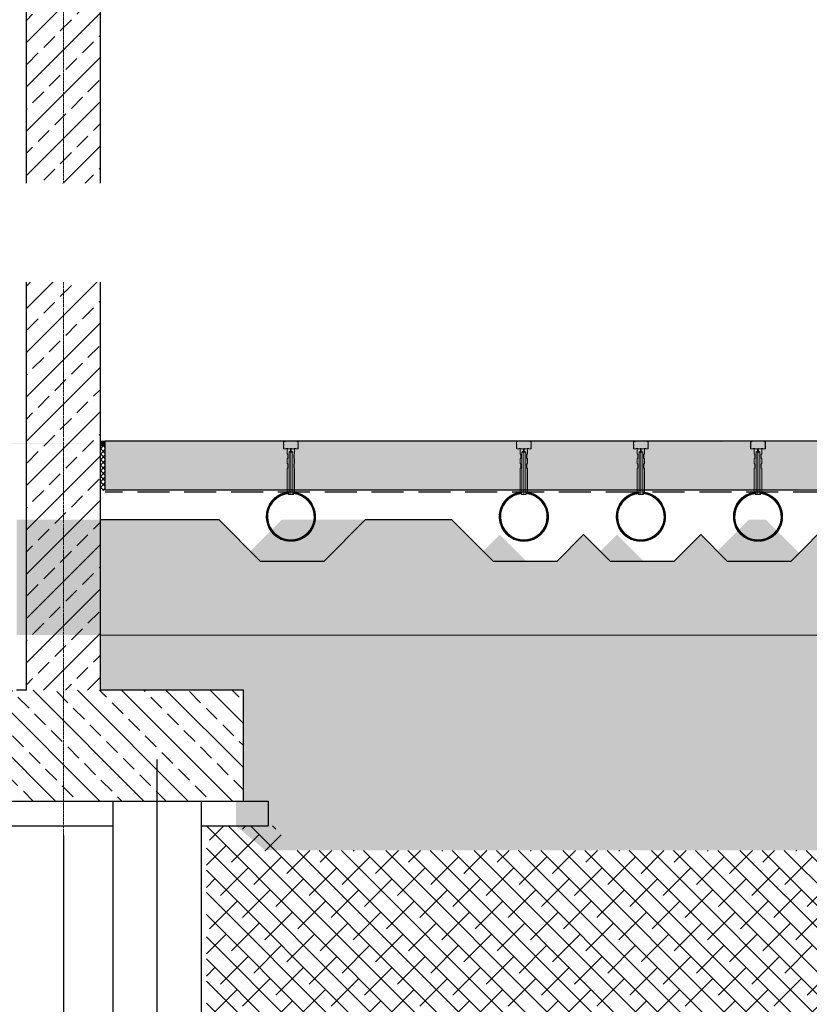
# Model space of a CAD drawing. Header units: millimetres. Extents: x -374129 to 1163271, y -112652 to 695637.
# Tile 232 of 256: x 57543 to 60746, y 29187 to 33179. Entities that reach past the tile are written whole.
import ezdxf
from ezdxf import colors
from ezdxf.entities.mleader import LeaderData, LeaderLine
from ezdxf.math import Vec2, Vec3

# ---------------------------------------------------------------- set-up
doc = ezdxf.new("R2010")
doc.units = ezdxf.units.MM
doc.header["$PDMODE"] = 4
for name, pattern in [('ACAD_ISO04W100', [30, 24, -3, 0, -3]), ('rcad - -', [9.5, 6.5, -3]), ('rcad -.-', [18, 12, -3, 0, -3])]:
    doc.linetypes.add(name, pattern=pattern)
for name, color, linetype, lineweight in [('--GT_Podbeton', 8, 'Continuous', 9), ('A_DYSZA', 252, 'Continuous', 15), ('A_Hatch_konstrukcja', 252, 'Continuous', 5), ('A_profile ocynk', 252, 'Continuous', 9), ('KRT_kresk', 252, 'Continuous', 5), ('KRT_osie', 55, 'ACAD_ISO04W100', 18), ('Widoczne (ISO)', 252, 'Continuous', 15)]:
    doc.layers.add(name, color=color, linetype=linetype, lineweight=lineweight)
for name, color, linetype in [('KRT_fund', 3, 'Continuous'), ('KRT_kanaly', 1, 'Continuous'), ('KRT_kreskowanie', 252, 'Continuous'), ('KRT_opisy', 146, 'Continuous'), ('KRT_pale', 7, 'Continuous'), ('KRT_sciany', 2, 'Continuous'), ('KRT_wymiary', 4, 'Continuous')]:
    doc.layers.add(name, color=color, linetype=linetype)
doc.styles.add('WYMIAR', font='romans.shx', dxfattribs={"width": 0.8})
doc.linetypes.add('podbeton', pattern='A,0.3,-0.1,[131,ltypeshp.shx,S=0.1,R=0,X=-0.1,Y=0],-0.1,0.3', length=0.8)
doc.linetypes.add('ZIGZAG', pattern='A,0.0001,-0.2,[131,ltypeshp.shx,S=0.2,R=0,X=-0.2,Y=0],-0.4,[131,ltypeshp.shx,S=0.2,R=180,X=0.2,Y=0],-0.2', length=0.8001)
doc.dimstyles.new('KRT_1-100', dxfattribs={"dimscale": 100, "dimtxt": 2, "dimasz": 1, "dimexe": 0.5, "dimexo": 0, "dimgap": 0.5, "dimtad": 1, "dimdec": 1, "dimrnd": 0.1, "dimzin": 9, "dimdsep": 46, "dimtxsty": 'WYMIAR', "dimblk": 'ARCHTICK', "dimcen": 0.09, "dimdle": 0.5, "dimclrd": 1, "dimclre": 252, "dimclrt": 256, "dimadec": 0, "dimazin": 0, "dimtfac": 1, "dimtdec": 1, "dimtmove": 0, "dimatfit": 3, "dimfxl": 1, "dimtolj": 1, "dimtzin": 0, "dimarcsym": 0})
pattern_1 = [(45, (-376212.688, -167449.684), (-11.22532015, 11.22532015), []), (135, (-376212.688, -167449.684), (-11.22532015, -11.22532015), [])]

# ---------------------------------------------------------------- blocks, each defined once
blk = doc.blocks.new('pal400')
at = {"color": 1, "linetype": 'rcad -.-', "ltscale": 0.2}
blk.add_line((0, -1165), (0, 169.2), dxfattribs=at)
at = {"color": 6, "linetype": 'ZIGZAG'}
for points in [[(-180, 0), (-180, -1165)], [(180, -1165), (180, 0)]]:
    blk.add_lwpolyline(points, dxfattribs=at)
blk = doc.blocks.new('_ArchTick')
at = {"color": 0, "linetype": 'ByBlock', "const_width": 0.15}
blk.add_lwpolyline([(-0.5, -0.5), (0.5, 0.5)], dxfattribs=at)
blk = doc.blocks.new('*D392')
at = {"layer": 'Defpoints', "color": 0, "transparency": 16777216}
for p in [(57380, 29871.2), (57720, 29871.2), (57720, 25561.3)]:
    blk.add_point(p, dxfattribs=at)
at = {"layer": 'KRT_wymiary', "color": 252, "lineweight": -2, "transparency": 16777216}
for p, q in [((57380, 29871.2), (57380, 25511.3)), ((57720, 29871.2), (57720, 25511.3))]:
    blk.add_line(p, q, dxfattribs=at)
at = {"layer": 'KRT_wymiary', "color": 1, "lineweight": -2, "transparency": 16777216}
for p, q in [((57330, 25561.3), (57770, 25561.3)), ((57550, 25561.3), (57677.5, 25136.3)), ((57677.5, 25136.3), (58188.9, 25136.3))]:
    blk.add_line(p, q, dxfattribs=at)
at = {"layer": 'KRT_wymiary', "color": 1, "lineweight": -2, "transparency": 16777216, "xscale": 100, "yscale": 100, "zscale": 100, "rotation": 180}
blk.add_blockref('_ArchTick', (57380, 25561.3), dxfattribs=at)
at = {"layer": 'KRT_wymiary', "color": 1, "lineweight": -2, "transparency": 16777216, "xscale": 100, "yscale": 100, "zscale": 100}
blk.add_blockref('_ArchTick', (57720, 25561.3), dxfattribs=at)
at = {"layer": 'KRT_wymiary', "transparency": 16777216, "insert": (57933.2, 25286.3), "char_height": 200, "attachment_point": 5, "style": 'WYMIAR'}
blk.add_mtext('\\A1;340', dxfattribs=at)
blk = doc.blocks.new('*D393')
at = {"layer": 'Defpoints', "color": 0, "transparency": 16777216}
for p in [(57720, 29871.2), (64020, 29871.2), (64020, 25561.3)]:
    blk.add_point(p, dxfattribs=at)
at = {"layer": 'KRT_wymiary', "color": 252, "lineweight": -2, "transparency": 16777216}
for p, q in [((57720, 29871.2), (57720, 25511.3)), ((64020, 29871.2), (64020, 25511.3))]:
    blk.add_line(p, q, dxfattribs=at)
at = {"layer": 'KRT_wymiary', "color": 1, "lineweight": -2, "transparency": 16777216}
blk.add_line((57670, 25561.3), (64070, 25561.3), dxfattribs=at)
at = {"layer": 'KRT_wymiary', "color": 1, "lineweight": -2, "transparency": 16777216, "xscale": 100, "yscale": 100, "zscale": 100, "rotation": 180}
blk.add_blockref('_ArchTick', (57720, 25561.3), dxfattribs=at)
at = {"layer": 'KRT_wymiary', "color": 1, "lineweight": -2, "transparency": 16777216, "xscale": 100, "yscale": 100, "zscale": 100}
blk.add_blockref('_ArchTick', (64020, 25561.3), dxfattribs=at)
at = {"layer": 'KRT_wymiary', "transparency": 16777216, "insert": (60870, 25711.3), "char_height": 200, "attachment_point": 5, "style": 'WYMIAR'}
blk.add_mtext('\\A1;6300', dxfattribs=at)
blk = doc.blocks.new('dysza_203')
at = {"color": 0, "linetype": 'ByBlock', "lineweight": -2}
for points in [[(-15, -193), (-10, -193), (-10, -203), (-7.5, -203), (-7.5, -31), (-1.5, -28), (-1.5, -18), (-15, -18), (-15, -38), (-12.5, -40.5), (-12.5, -55.5), (-15, -58), (-15, -78), (-12.5, -80.5), (-12.5, -95.5), (-15, -98)], [(15, -193), (10, -193), (10, -203), (7.5, -203), (7.5, -31), (1.5, -28), (1.5, -18), (15, -18), (15, -38), (12.5, -40.5), (12.5, -55.5), (15, -58), (15, -78), (12.5, -80.5), (12.5, -95.5), (15, -98)]]:
    blk.add_lwpolyline(points, close=True, dxfattribs=at)
for points in [[(-7.5, -31), (7.5, -31)], [(-1.5, -18), (1.5, -18)], [(-1.5, -28), (1.5, -28)], [(0, -18), (0, -203)], [(-7.5, -203), (7.5, -203)], [(7.5, -203), (10, -203)]]:
    blk.add_lwpolyline(points, dxfattribs=at)

msp = doc.modelspace()

# ---------------------------------------------------------------- hatches: boundary and pattern name
at = {"layer": 'KRT_kreskowanie'}
h = msp.add_hatch(dxfattribs=at)
h.set_pattern_fill('ANSI33', color=256, scale=20, style=0)
h.set_pattern_definition([(45, (220249.93, -26045.67), (-89.80256, 89.80256), []), (45, (220339.74, -26045.67), (-89.80256, 89.80256), [63.5, -31.75])])
h.paths.add_polyline_path([(57570, 30461.19), (57870, 30461.19), (57870, 36471.19), (57785, 36471.19), (57785, 36711.19), (57650, 36711.19), (57570, 36711.19)])
h = msp.add_hatch(dxfattribs=at)
h.set_pattern_fill('DOTS2', color=256, scale=10, style=0)
h.paths.add_polyline_path([(60910.16, 31152.3), (60840.82, 31152.3), (60672.99, 30984.47), (60412.99, 30984.47), (60305.49, 31091.97), (60197.99, 30984.47), (59937.99, 30984.47), (59830.49, 31091.97), (59722.99, 30984.47), (59462.99, 30984.47), (59295.16, 31152.3), (58945.82, 31152.3), (58777.99, 30984.47), (58517.99, 30984.47), (58350.16, 31152.3), (57870, 31152.3), (57870, 30684.47), (63870, 30684.47), (63870, 31152.3), (63400.82, 31152.3), (63232.99, 30984.47), (62972.99, 30984.47), (62805.16, 31152.3), (62455.82, 31152.3), (62287.99, 30984.47), (62027.99, 30984.47), (61920.49, 31091.97), (61812.99, 30984.47), (61552.99, 30984.47), (61445.49, 31091.97), (61337.99, 30984.47), (61077.99, 30984.47)])
h.paths.add_polyline_path([(63360.49, 31126.97), (63852.64, 31126.97), (63852.64, 31351.97), (63360.49, 31351.97)], flags=9)
h.paths.add_polyline_path([(67210.16, 31152.3), (67140.82, 31152.3), (66972.99, 30984.47), (66712.99, 30984.47), (66605.49, 31091.97), (66497.99, 30984.47), (66237.99, 30984.47), (66130.49, 31091.97), (66022.99, 30984.47), (65762.99, 30984.47), (65595.16, 31152.3), (65245.82, 31152.3), (65077.99, 30984.47), (64817.99, 30984.47), (64650.16, 31152.3), (64170, 31152.3), (64170, 30684.47), (70170, 30684.47), (70170, 31152.3), (69700.82, 31152.3), (69532.99, 30984.47), (69272.99, 30984.47), (69105.16, 31152.3), (68755.82, 31152.3), (68587.99, 30984.47), (68327.99, 30984.47), (68220.49, 31091.97), (68112.99, 30984.47), (67852.99, 30984.47), (67745.49, 31091.97), (67637.99, 30984.47), (67377.99, 30984.47)])
h.paths.add_polyline_path([(69660.49, 31126.97), (70152.64, 31126.97), (70152.64, 31351.97), (69660.49, 31351.97)], flags=9)
h = msp.add_hatch(dxfattribs=at)
h.set_pattern_fill('ANSI33', color=256, scale=20, angle=90)
h.set_pattern_definition([(135, (-1631246.51, -537793.2), (-89.802561, -89.802561), []), (135, (-1631246.51, -537703.4), (-89.802561, -89.802561), [63.5, -31.75])])
h.paths.add_polyline_path([(56630, 30011.19), (58450, 30011.19), (58450, 30461.19), (56630, 30461.19)])

# ---------------------------------------------------------------- linework, layer by layer
at = {"layer": 'KRT_fund', "color": 1, "linetype": 'podbeton', "ltscale": 5}
for p, q in [((58450, 30011.19), (58550, 30011.19)), ((58550, 30011.19), (58550, 29911.19)), ((57160, 29911.19), (57920.04, 29911.19)), ((58280, 29911.19), (58550, 29911.19))]:
    msp.add_line(p, q, dxfattribs=at)
at = {"layer": 'KRT_fund', "color": 2}
for points in [[(57230, 30461.19), (56650, 30461.19), (56650, 30011.19), (58450, 30011.19), (58450, 30461.19), (57870, 30461.19)], [(57570, 30461.19), (57530, 30461.19)]]:
    msp.add_lwpolyline(points, dxfattribs=at)
at = {"layer": 'KRT_osie', "ltscale": 0.5}
msp.add_line((57720, 37613.84), (57720, 29871.18), dxfattribs=at)
msp.add_line((57720, 37613.84), (57720, 29871.18), dxfattribs=at)
at = {"layer": 'KRT_sciany'}
for points in [[(57570, 30461.19), (57570, 36711.19)], [(57870, 30461.19), (57870, 36471.19)]]:
    msp.add_lwpolyline(points, dxfattribs=at)

# ---------------------------------------------------------------- block references
at = {"layer": 'KRT_pale'}
msp.add_blockref('pal400', (58100.02, 30011.19), dxfattribs=at)

# ---------------------------------------------------------------- next in the draw order: leaders
at = {"layer": 'KRT_opisy', "color": 1}
ml = msp.add_multileader_mtext('Standard', dxfattribs=at)
ml.set_content('\\C54;PIANKA DYLATACYJNA BRZEGOWA 1cm\\PUSZCZELNIENIE MASĄ TRWALEPLASTYCZNĄ ODPORNĄ NA AGRESJĘ CHEMICZNĄ NP.SIKAFLEX PRO 3', style='WYMIAR')
ml.set_leader_properties()
ml.build(insert=Vec2(0, 0))
ml.multileader.update_dxf_attribs({"text_left_attachment_type": 6, "text_right_attachment_type": 6, "dogleg_length": 36, "arrow_head_size": 200, "scale": 100})
ctx = ml.context
ctx.base_point, ctx.scale, ctx.char_height, ctx.arrow_head_size, ctx.landing_gap_size, ctx.plane_origin = Vec3(1022.91, 34569.79, -56.1), 100, 200, 200, 9, Vec3(36065.01, -50311.01, -56.1)
ctx.left_attachment, ctx.right_attachment = 6, 6
notes = []
notes.append((ctx, [(0, (1, 1, 0), (986.91, 34569.79, -56.1), (1, 0), 36, [(1, [(160, 31471.19, -56.1)], 0, [])])]))
ctx.mtext.insert, ctx.mtext.width, ctx.mtext.defined_height, ctx.mtext.flow_direction = Vec3(1031.91, 34809.79, -56.1), 4839.601, 350.11, 5
ctx.mtext.has_bg_fill, ctx.mtext.bg_color, ctx.mtext.bg_scale_factor, ctx.mtext.bg_transparency, ctx.mtext.use_window_bg_color = 1, -1027028792, 1.5, 0, 1
ml = msp.add_multileader_mtext('Standard', dxfattribs=at)
ml.set_content('\\C54;WARSTWY GRUNTU WEDŁUG PROJEKTU WZMOCNIENIA PODŁOŻA:\\P\\pi-3,l3,t3;{\\fSymbol|b0|i0|c2|p18;·^I}nB [Po/Pr] gr.40cm\\P{\\fSymbol|b0|i0|c2|p18;·^I}TŁUCZEŃ, ROZKRUSZ BETONOWY gr.30cm\\P{\\fSymbol|b0|i0|c2|p18;·^I}GRUNT RODZIMY \\fArial|b0|i0|c238|p34;\\W1;G\\fSymbol|b0|i0|c2|p18;p\\fArial|b0|i0|c238|p34;/G\\fSymbol|b0|i0|c2|p18;p\\fArial|b0|i0|c238|p34;z pl/tpl', style='WYMIAR')
ml.set_leader_properties()
ml.build(insert=Vec2(0, 0))
ml.multileader.update_dxf_attribs({"text_left_attachment_type": 6, "text_right_attachment_type": 6, "dogleg_length": 0.36, "arrow_head_size": 200, "scale": 100})
ctx = ml.context
ctx.base_point, ctx.scale, ctx.char_height, ctx.arrow_head_size, ctx.landing_gap_size, ctx.plane_origin = Vec3(-8776.91, 28248.18), 100, 200, 200, 9, Vec3(-44267.87, -53803.79)
ctx.left_attachment, ctx.right_attachment = 6, 6
notes.append((ctx, [(0, (1, 1, 0), (-8812.91, 28248.18), (1, 0), 36, [(1, [(-8812.91, 30621.19)], 0, [])])]))
ctx.mtext.insert, ctx.mtext.width, ctx.mtext.defined_height, ctx.mtext.flow_direction = Vec3(-8767.91, 28503.58), 6873.6004, 1534.23, 5
ctx.mtext.has_bg_fill, ctx.mtext.bg_color, ctx.mtext.bg_scale_factor, ctx.mtext.bg_transparency, ctx.mtext.use_window_bg_color = 1, -1027028792, 1.5, 0, 1
for ctx, leaders in notes:
    for number, flags, end, landing, length, lines in leaders:
        leader = LeaderData()
        leader.index, (leader.has_last_leader_line, leader.has_dogleg_vector, leader.attachment_direction) = number, flags
        leader.last_leader_point, leader.dogleg_vector, leader.dogleg_length = Vec3(end), Vec3(landing), length
        for number, points, colour, breaks in lines:
            line = LeaderLine()
            line.index, line.vertices, line.color, line.breaks = number, Vec3.list(points), colors.encode_raw_color(colour), breaks
            leader.lines.append(line)
        ctx.leaders.append(leader)

# ---------------------------------------------------------------- next in the draw order: dimensions: what is measured, and where the dimension line sits
at = {"layer": 'KRT_wymiary'}
for base, p1, p2, picture, middle in [((57720, 25561.33), (57380, 29871.18), (57720, 29871.18), '*D392', (57727.5, 25286.33)), ((64020, 25561.33), (57720, 29871.18), (64020, 29871.18), '*D393', (60870, 25711.33))]:
    dim = msp.add_linear_dim(base=base, p1=p1, p2=p2, dimstyle='KRT_1-100', override={"dimtmove": 1}, dxfattribs=at)
    dim.commit()
    dim.dimension.update_dxf_attribs({"geometry": picture, "text_midpoint": middle})

# ---------------------------------------------------------------- next in the draw order: leaders
at = {"layer": 'KRT_opisy', "color": 1}
ml = msp.add_multileader_mtext('Standard', dxfattribs=at)
ml.set_content('\\pxi-3,l3t3,39,44;\\C2;{\\fSymbol|b0|i0|c2|p18;·^I}\\C54;PŁYTA BETONOWA DYLATOWANA C30/37 W8,F150,XD2,XA2,XM1,XF1 ^Igr.20cm\\P    ZBROJONA WŁÓKNAMI POLIMEROWYMI ZBROJONA WŁÓKNAMI POLIMEROWYMI ZBROJONA WŁÓKNAMI POLIMEROWYMI ISTRICE iBETON 39x0.78 W ILOŚCI 3,0kg/m3, \\P{\\fSymbol|b0|i0|c2|p18;·^I}IZOLACJA PRZECIWWILGOCIOWA 2xFOLIA PE \\P    UKŁADANA SZCZELNIE NA ZAKŁAD^I^Igr.2x0.3mm                                                         \\P{\\fSymbol|b0|i0|c2|p18;·^I}PODBETON  C8/10 ^I^Igr.10cm                         \\P{\\fSymbol|b0|i0|c2|p18;·^I}ZAGĘSZCZONY GRUNT NASYPOWY Is>0,98^I^Igr.30cm\\P{\\fSymbol|b0|i0|c2|p18;·^I}ZAGĘSZCZONY GRUNT NASYPOWY Is>=0,97', style='WYMIAR')
ml.set_leader_properties()
ml.build(insert=Vec2(0, 0))
ml.multileader.update_dxf_attribs({"text_left_attachment_type": 6, "text_right_attachment_type": 6, "dogleg_length": 36, "arrow_head_size": 200, "scale": 100})
ctx = ml.context
ctx.base_point, ctx.scale, ctx.char_height, ctx.arrow_head_size, ctx.landing_gap_size, ctx.plane_origin = Vec3(1715.18, 28529.79, -56.1), 100, 200, 200, 9, Vec3(-35836.94, -69206.17, -56.1)
ctx.left_attachment, ctx.right_attachment = 6, 6
notes = []
notes.append((ctx, [(0, (1, 1, 0), (1679.18, 28529.79, -56.1), (1, 0), 36, [(1, [(1159.18, 31458.59, -56.1)], 0, [])])]))
ctx.mtext.insert, ctx.mtext.width, ctx.mtext.defined_height, ctx.mtext.flow_direction = Vec3(1724.18, 28777.41, -56.1), 11614.4681, 280.09, 5
ctx.mtext.has_bg_fill, ctx.mtext.bg_color, ctx.mtext.bg_scale_factor, ctx.mtext.bg_transparency, ctx.mtext.use_window_bg_color = 1, -1027028792, 1.5, 0, 1
for ctx, leaders in notes:
    for number, flags, end, landing, length, lines in leaders:
        leader = LeaderData()
        leader.index, (leader.has_last_leader_line, leader.has_dogleg_vector, leader.attachment_direction) = number, flags
        leader.last_leader_point, leader.dogleg_vector, leader.dogleg_length = Vec3(end), Vec3(landing), length
        for number, points, colour, breaks in lines:
            line = LeaderLine()
            line.index, line.vertices, line.color, line.breaks = number, Vec3.list(points), colors.encode_raw_color(colour), breaks
            leader.lines.append(line)
        ctx.leaders.append(leader)

# ---------------------------------------------------------------- next in the draw order: hatches: boundary and pattern name
at = {"layer": 'KRT_kreskowanie'}
h = msp.add_hatch(dxfattribs=at)
h.set_pattern_fill('GROUT', color=256, scale=10, style=0)
h.set_pattern_definition([(0, (57770.8, 25.4), (12.7, 101.6), [12.7, -88.9]), (0, (57783.5, 63.5), (0, 101.6), [0, -101.6]), (0, (57745.4, 25.4), (38.1, 101.6), [0, -101.6]), (0, (57745.4, 101.6), (101.6, 101.6), [25.4, -177.8]), (0, (57821.6, 38.1), (0, 101.6), [0, -101.6]), (0, (57796.2, 25.4), (25.4, 101.6), [0, -101.6]), (0, (57808.9, 38.1), (0, 101.6), [0, -101.6]), (0, (57758.1, 101.6), (0, 101.6), [0, -101.6])])
h.paths.add_polyline_path([(63270, 30461.19), (63870, 30461.19), (63870, 30684.47), (59459.8, 30684.47), (57870, 30684.47), (57870, 30461.19), (58450, 30461.19), (58450, 30011.19), (58420, 30011.19), (58420, 29911.19), (58538.95, 29811.19), (62977.44, 29811.19), (63170, 29911.19), (63170, 30011.19), (63270, 30011.19)])
h.paths.add_polyline_path([(58510.19, 30433.33), (59321.85, 30433.33), (59321.85, 30433.33)], flags=24)
h = msp.add_hatch(dxfattribs=at)
h.set_pattern_fill('ANSI38', color=256, scale=20, angle=90, style=0)
h.set_pattern_definition([(135, (51420, 5000), (-44.90128, -44.90128), []), (225, (51420, 5000), (-44.90128, -134.70384), [158.75, -95.25])])
h.paths.add_polyline_path([(63107.44, 29811.19), (63300, 29911.19), (63570.04, 29911.19), (63570.04, 28846.21), (58300, 28846.21), (58300, 29911.19), (58570, 29911.19), (58658.81, 29811.19)])

# ---------------------------------------------------------------- next in the draw order: linework, layer by layer
at = {"layer": '--GT_Podbeton'}
msp.add_lwpolyline([(57870, 30684.47), (63870, 30684.47)], dxfattribs=at)
at = {"layer": 'KRT_kanaly', "linetype": 'podbeton', "ltscale": 200}
msp.add_lwpolyline([(59830.49, 31091.97), (59937.99, 30984.47), (60197.99, 30984.47), (60305.49, 31091.97)], dxfattribs=at)

# ---------------------------------------------------------------- next in the draw order: leaders
at = {"layer": 'KRT_opisy', "color": 1}
ml = msp.add_multileader_mtext('Standard', dxfattribs=at)
ml.set_content('\\C54;KANAŁY NAPOWIETRZAJĄCE WEDŁUG PROJEKTU TECHNOLOGICZNEGO', style='WYMIAR')
ml.set_leader_properties()
ml.build(insert=Vec2(0, 0))
ml.multileader.update_dxf_attribs({"text_left_attachment_type": 6, "text_right_attachment_type": 6, "dogleg_length": 36, "arrow_head_size": 200, "scale": 100})
ctx = ml.context
ctx.base_point, ctx.scale, ctx.char_height, ctx.arrow_head_size, ctx.landing_gap_size, ctx.plane_origin = Vec3(958.77, 32175.83, -56.1), 100, 200, 200, 9, Vec3(36846.14, -51485.36, -56.1)
ctx.left_attachment, ctx.right_attachment = 6, 6
notes = []
notes.append((ctx, [(0, (1, 1, 0), (922.77, 32175.83, -56.1), (1, 0), 36, [(1, [(922.99, 31164.47, -56.1)], 0, [])])]))
ctx.mtext.insert, ctx.mtext.width, ctx.mtext.defined_height, ctx.mtext.flow_direction = Vec3(967.77, 32415.83, -56.1), 6873.6004, 350.11, 5
ctx.mtext.has_bg_fill, ctx.mtext.bg_color, ctx.mtext.bg_scale_factor, ctx.mtext.bg_transparency, ctx.mtext.use_window_bg_color = 1, -1027028792, 1.5, 0, 1
ml = msp.add_multileader_mtext('Standard', dxfattribs=at)
ml.set_content('\\C54;ODPROWADZENIE DO STUDZIENKI KANALIZACYJNEJ WG PROJEKTU BRANŻY SANITARNEJ ', style='WYMIAR')
ml.set_leader_properties()
ml.build(insert=Vec2(0, 0))
ml.multileader.update_dxf_attribs({"text_right_attachment_type": 6, "dogleg_length": 0.36, "arrow_head_size": 200, "scale": 100})
ctx = ml.context
ctx.base_point, ctx.scale, ctx.char_height, ctx.arrow_head_size, ctx.landing_gap_size, ctx.plane_origin = Vec3(78326.66, 29383.33), 100, 200, 200, 9, Vec3(43996.88, -52043.13)
ctx.right_attachment, ctx.text_align_type = 6, 2
notes.append((ctx, [(0, (1, 1, 0), (81771.13, 29243.33), (-1, 0), 36, [(1, [(83025.56, 30705)], 0, [])])]))
ctx.mtext.insert, ctx.mtext.width, ctx.mtext.defined_height, ctx.mtext.alignment, ctx.mtext.flow_direction = Vec3(81726.13, 29483.33), 3482.7917, 1400.46, 3, 5
for ctx, leaders in notes:
    for number, flags, end, landing, length, lines in leaders:
        leader = LeaderData()
        leader.index, (leader.has_last_leader_line, leader.has_dogleg_vector, leader.attachment_direction) = number, flags
        leader.last_leader_point, leader.dogleg_vector, leader.dogleg_length = Vec3(end), Vec3(landing), length
        for number, points, colour, breaks in lines:
            line = LeaderLine()
            line.index, line.vertices, line.color, line.breaks = number, Vec3.list(points), colors.encode_raw_color(colour), breaks
            leader.lines.append(line)
        ctx.leaders.append(leader)

# ---------------------------------------------------------------- next in the draw order: hatches: boundary and pattern name
at = {"layer": 'KRT_kresk', "lineweight": 5}
h = msp.add_hatch(dxfattribs=at)
h.set_pattern_fill('DASH', color=256, scale=10, angle=45)
h.set_pattern_definition([(45, (60233.753, 31471.193), (4e-15, 44.90128), [31.75, -31.75])])
h.paths.add_polyline_path([(57209.99, 31281.19), (51250, 31271.19), (51250, 31451.19), (51250, 31471.19), (58709.99, 31461.19), (57209.99, 31461.19)])
h = msp.add_hatch(dxfattribs=at)
h.set_pattern_fill('ANSI37', color=256, scale=0.5)
h.set_pattern_definition([(45, (-376212.6885, -167449.6836), (-1.122532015, 1.122532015), []), (135, (-376212.6885, -167449.6836), (-1.122532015, -1.122532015), [])])
h.paths.add_polyline_path([(57870, 31451.19), (57890, 31451.19), (57890, 31471.19), (57870, 31471.19)])
h = msp.add_hatch(dxfattribs=at)
h.set_pattern_fill('DASH', color=256, scale=10, angle=45)
h.set_pattern_definition([(45, (66873.753, 31471.193), (4e-15, 44.90128), [31.75, -31.75])])
h.paths.add_polyline_path([(63849.99, 31281.19), (57890, 31271.19), (57890, 31451.19), (57890, 31471.19), (65349.99, 31461.19), (63849.99, 31461.19)])
h = msp.add_hatch(dxfattribs=at)
h.set_pattern_fill('ANSI37', color=256, scale=5)
h.set_pattern_definition(pattern_1)
h.paths.add_polyline_path([(57870, 31270.04), (57890, 31270.04), (57890, 31451.19), (57870, 31451.19)])
h = msp.add_hatch(dxfattribs=at)
h.set_pattern_fill('ANSI37', color=256, scale=5)
h.set_pattern_definition(pattern_1)
h.paths.add_polyline_path([(57870, 31270.04), (57890, 31270.04), (57890, 31451.19), (57870, 31451.19)])
at = {"layer": 'KRT_kreskowanie'}
h = msp.add_hatch(dxfattribs=at)
h.set_pattern_fill('DOTS2', color=256, scale=10, style=0)
h.set_pattern_definition([(0, (-6629.84, 5.08), (0, 254), [0, -254]), (0, (-6548.56, 10.16), (0, 254), [0, -254]), (0, (-6594.28, 66.04), (0, 254), [0, -254]), (0, (-6538.4, 106.68), (0, 254), [0, -254]), (0, (-6604.44, 121.92), (0, 254), [0, -254]), (0, (-6584.12, 182.88), (0, 254), [0, -254]), (0, (-6619.68, 228.6), (0, 254), [0, -254]), (0, (-6538.4, 223.52), (0, 254), [0, -254]), (0, (-6477.44, 233.68), (0, 254), [0, -254]), (0, (-6446.96, 172.72), (0, 254), [0, -254]), (0, (-6396.16, 167.64), (0, 254), [0, -254]), (0, (-6396.16, 76.2), (0, 254), [0, -254]), (0, (-6441.88, 45.72), (0, 254), [0, -254]), (0, (-6513, 60.96), (0, 254), [0, -254]), (0, (-6467.28, 106.68), (0, 254), [0, -254]), (0, (-6513, 152.4), (0, 254), [0, -254]), (0, (-6406.32, 10.16), (0, 254), [0, -254])])
h.paths.add_polyline_path([(54270.16, 31152.3), (54200.82, 31152.3), (54032.99, 30984.47), (53772.99, 30984.47), (53665.49, 31091.97), (53557.99, 30984.47), (53297.99, 30984.47), (53190.49, 31091.97), (53082.99, 30984.47), (52822.99, 30984.47), (52655.16, 31152.3), (52305.82, 31152.3), (52137.99, 30984.47), (51877.99, 30984.47), (51710.16, 31152.3), (51230, 31152.3), (51230, 30684.47), (57230, 30684.47), (57230, 31152.3), (56760.82, 31152.3), (56592.99, 30984.47), (56332.99, 30984.47), (56165.16, 31152.3), (55815.82, 31152.3), (55647.99, 30984.47), (55387.99, 30984.47), (55280.49, 31091.97), (55172.99, 30984.47), (54912.99, 30984.47), (54805.49, 31091.97), (54697.99, 30984.47), (54437.99, 30984.47)])
h.paths.add_polyline_path([(56720.49, 31126.97), (57212.64, 31126.97), (57212.64, 31351.97), (56720.49, 31351.97)], flags=9)
h.paths.add_polyline_path([(60570.16, 31152.3), (60500.82, 31152.3), (60332.99, 30984.47), (60072.99, 30984.47), (59965.49, 31091.97), (59857.99, 30984.47), (59597.99, 30984.47), (59490.49, 31091.97), (59382.99, 30984.47), (59122.99, 30984.47), (58955.16, 31152.3), (58605.82, 31152.3), (58437.99, 30984.47), (58177.99, 30984.47), (58010.16, 31152.3), (57530, 31152.3), (57530, 30684.47), (63530, 30684.47), (63530, 31152.3), (63060.82, 31152.3), (62892.99, 30984.47), (62632.99, 30984.47), (62465.16, 31152.3), (62115.82, 31152.3), (61947.99, 30984.47), (61687.99, 30984.47), (61580.49, 31091.97), (61472.99, 30984.47), (61212.99, 30984.47), (61105.49, 31091.97), (60997.99, 30984.47), (60737.99, 30984.47)])
h.paths.add_polyline_path([(63020.49, 31126.97), (63512.64, 31126.97), (63512.64, 31351.97), (63020.49, 31351.97)], flags=9)
at = {"layer": 'Widoczne (ISO)', "transparency": 33554687}
h = msp.add_hatch(dxfattribs=at)
h.set_pattern_fill('ANSI31', color=256, scale=10)
h.set_pattern_definition([(45, (58726.854, 31210.5676), (-0.8838835, 0.8838835), [])])
h.paths.add_polyline_path([(58737.09, 31164.47, -1), (58548.89, 31164.47, -0.3833879), (58633, 31258.04), (58633, 31263.97, 0.3851934), (58542.99, 31164.47, 1), (58742.99, 31164.47, 0.385192), (58652.99, 31263.97), (58652.99, 31258.04, -0.3833692)])
h = msp.add_hatch(dxfattribs=at)
h.set_pattern_fill('ANSI31', color=256, scale=10)
h.set_pattern_definition([(45, (59671.854, 31210.5676), (-0.8838835, 0.8838835), [])])
h.paths.add_polyline_path([(59682.09, 31164.47, -1), (59493.89, 31164.47, -0.3833879), (59578, 31258.04), (59578, 31263.97, 0.3851934), (59487.99, 31164.47, 1), (59687.99, 31164.47, 0.385192), (59597.99, 31263.97), (59597.99, 31258.04, -0.3833692)])
h = msp.add_hatch(dxfattribs=at)
h.set_pattern_fill('ANSI31', color=256, scale=10)
h.set_pattern_definition([(45, (60146.854, 31210.5676), (-0.8838835, 0.8838835), [])])
h.paths.add_polyline_path([(60157.09, 31164.47, -1), (59968.89, 31164.47, -0.3833879), (60053, 31258.04), (60053, 31263.97, 0.3851934), (59962.99, 31164.47, 1), (60162.99, 31164.47, 0.385192), (60072.99, 31263.97), (60072.99, 31258.04, -0.3833692)])
h = msp.add_hatch(dxfattribs=at)
h.set_pattern_fill('ANSI31', color=256, scale=10)
h.set_pattern_definition([(45, (60621.854, 31210.5676), (-0.8838835, 0.8838835), [])])
h.paths.add_polyline_path([(60632.09, 31164.47, -1), (60443.89, 31164.47, -0.3833879), (60528, 31258.04), (60528, 31263.97, 0.3851934), (60437.99, 31164.47, 1), (60637.99, 31164.47, 0.385192), (60547.99, 31263.97), (60547.99, 31258.04, -0.3833692)])

# ---------------------------------------------------------------- next in the draw order: linework, layer by layer
at = {"color": 2}
for p, q in [((63870, 31471.19, -18.47), (57890, 31471.19)), ((63850.2, 31271.19, 43), (57890, 31271.19))]:
    msp.add_line(p, q, dxfattribs=at)
at = {"layer": 'A_DYSZA', "transparency": 33554687}
for centre, radius, start, end in [((58642.99, 31164.47), 100, 95.73457, 84.26515), ((59587.99, 31164.47), 100, 95.73457, 84.26515), ((60062.99, 31164.47), 100, 95.73457, 84.26515), ((60537.99, 31164.47), 100, 95.73457, 84.26515), ((58642.99, 31164.47), 94.1, 96.09512, 83.90114), ((59587.99, 31164.47), 94.1, 96.09512, 83.90114), ((60062.99, 31164.47), 94.1, 96.09512, 83.90114), ((60537.99, 31164.47), 94.1, 96.09512, 83.90114)]:
    msp.add_arc(centre, radius, start, end, dxfattribs=at)
at = {"layer": 'A_Hatch_konstrukcja'}
for centre in [(58642.99, 31164.47), (59587.99, 31164.47), (60062.99, 31164.47), (60537.99, 31164.47)]:
    msp.add_circle(centre, 100, dxfattribs=at)
at = {"layer": 'A_profile ocynk'}
for points in [[(58667.28, 31467.75), (58669.93, 31470.41, -0.6681786), (58672.49, 31469.35), (58672.49, 31459.79, -0.1989124), (58672.35, 31459.43), (58671.64, 31458.73, 0.4142136), (58671.64, 31458.02), (58672.35, 31457.31, -0.1989124), (58672.49, 31456.96), (58672.49, 31452.79, -0.1989124), (58672.35, 31452.43), (58671.64, 31451.73, 0.4142136), (58671.64, 31451.02), (58672.35, 31450.31, -0.1989124), (58672.49, 31449.96), (58672.49, 31445.79, -0.1989124), (58672.35, 31445.43), (58671.64, 31444.73, 0.4142136), (58671.64, 31444.02), (58672.35, 31443.31, -0.1989124), (58672.49, 31442.96), (58672.49, 31440.47, -0.4142136), (58671.99, 31439.97), (58663.21, 31439.97, -0.1989124), (58662.85, 31440.12), (58662.15, 31440.83, 0.1989124), (58661.79, 31440.97), (58656.99, 31440.97, 0.1989124), (58656.64, 31440.83), (58655.93, 31440.12, -0.1989124), (58655.58, 31439.97), (58644.41, 31439.97, -0.1989124), (58644.05, 31440.12), (58643.35, 31440.83, 0.4142136), (58642.64, 31440.83), (58641.93, 31440.12, -0.1989124), (58641.58, 31439.97), (58630.41, 31439.97, -0.1989124), (58630.05, 31440.12), (58629.35, 31440.83, 0.1989124), (58628.99, 31440.97), (58624.19, 31440.97, 0.1989124), (58623.84, 31440.83), (58623.13, 31440.12, -0.1989124), (58622.78, 31439.97), (58613.99, 31439.97, -0.4142136), (58613.49, 31440.47), (58613.49, 31442.96, -0.1989124), (58613.64, 31443.31), (58614.35, 31444.02, 0.4142136), (58614.35, 31444.73), (58613.64, 31445.43, -0.1989124), (58613.49, 31445.79), (58613.49, 31449.96, -0.1989124), (58613.64, 31450.31), (58614.35, 31451.02, 0.4142136), (58614.35, 31451.73), (58613.64, 31452.43, -0.1989124), (58613.49, 31452.79), (58613.49, 31456.96, -0.1989124), (58613.64, 31457.31), (58614.35, 31458.02, 0.4142136), (58614.35, 31458.73), (58613.64, 31459.43, -0.1989124), (58613.49, 31459.79), (58613.49, 31469.35, -0.6681786), (58616.05, 31470.41), (58618.71, 31467.75), (58619.06, 31468.11), (58616.41, 31470.76, 0.6681786), (58612.99, 31469.35), (58612.99, 31459.58, 0.1989124), (58613.14, 31459.23), (58613.64, 31458.73, -0.4142136), (58613.64, 31458.02), (58613.14, 31457.52, 0.1989124), (58612.99, 31457.17), (58612.99, 31452.58, 0.1989124), (58613.14, 31452.23), (58613.64, 31451.73, -0.4142136), (58613.64, 31451.02), (58613.14, 31450.52, 0.1989124), (58612.99, 31450.17), (58612.99, 31445.58, 0.1989124), (58613.14, 31445.23), (58613.64, 31444.73, -0.4142136), (58613.64, 31444.02), (58613.14, 31443.52, 0.1989124), (58612.99, 31443.17), (58612.99, 31439.97, 0.4142136), (58613.49, 31439.47), (58622.99, 31439.47, 0.1989124), (58623.34, 31439.62), (58624.05, 31440.33, -0.1989124), (58624.4, 31440.47), (58628.79, 31440.47, -0.1989124), (58629.14, 31440.33), (58629.85, 31439.62, 0.1989124), (58630.2, 31439.47), (58641.79, 31439.47, 0.1989124), (58642.14, 31439.62), (58642.64, 31440.12, -0.4142136), (58643.35, 31440.12), (58643.85, 31439.62, 0.1989124), (58644.2, 31439.47), (58655.79, 31439.47, 0.1989124), (58656.14, 31439.62), (58656.85, 31440.33, -0.1989124), (58657.2, 31440.47), (58661.59, 31440.47, -0.1989124), (58661.94, 31440.33), (58662.65, 31439.62, 0.1989124), (58663, 31439.47), (58672.49, 31439.47, 0.4142136), (58672.99, 31439.97), (58672.99, 31443.17, 0.1989124), (58672.85, 31443.52), (58672.35, 31444.02, -0.4142136), (58672.35, 31444.73), (58672.85, 31445.23, 0.1989124), (58672.99, 31445.58), (58672.99, 31450.17, 0.1989124), (58672.85, 31450.52), (58672.35, 31451.02, -0.4142136), (58672.35, 31451.73), (58672.85, 31452.23, 0.1989124), (58672.99, 31452.58), (58672.99, 31457.17, 0.1989124), (58672.85, 31457.52), (58672.35, 31458.02, -0.4142136), (58672.35, 31458.73), (58672.85, 31459.23, 0.1989124), (58672.99, 31459.58), (58672.99, 31469.35, 0.6681786), (58669.58, 31470.76), (58666.93, 31468.11)], [(59612.28, 31467.75), (59614.93, 31470.41, -0.6681786), (59617.49, 31469.35), (59617.49, 31459.79, -0.1989124), (59617.35, 31459.43), (59616.64, 31458.73, 0.4142136), (59616.64, 31458.02), (59617.35, 31457.31, -0.1989124), (59617.49, 31456.96), (59617.49, 31452.79, -0.1989124), (59617.35, 31452.43), (59616.64, 31451.73, 0.4142136), (59616.64, 31451.02), (59617.35, 31450.31, -0.1989124), (59617.49, 31449.96), (59617.49, 31445.79, -0.1989124), (59617.35, 31445.43), (59616.64, 31444.73, 0.4142136), (59616.64, 31444.02), (59617.35, 31443.31, -0.1989124), (59617.49, 31442.96), (59617.49, 31440.47, -0.4142136), (59616.99, 31439.97), (59608.21, 31439.97, -0.1989124), (59607.85, 31440.12), (59607.15, 31440.83, 0.1989124), (59606.79, 31440.97), (59601.99, 31440.97, 0.1989124), (59601.64, 31440.83), (59600.93, 31440.12, -0.1989124), (59600.58, 31439.97), (59589.41, 31439.97, -0.1989124), (59589.05, 31440.12), (59588.35, 31440.83, 0.4142136), (59587.64, 31440.83), (59586.93, 31440.12, -0.1989124), (59586.58, 31439.97), (59575.41, 31439.97, -0.1989124), (59575.05, 31440.12), (59574.35, 31440.83, 0.1989124), (59573.99, 31440.97), (59569.19, 31440.97, 0.1989124), (59568.84, 31440.83), (59568.13, 31440.12, -0.1989124), (59567.78, 31439.97), (59558.99, 31439.97, -0.4142136), (59558.49, 31440.47), (59558.49, 31442.96, -0.1989124), (59558.64, 31443.31), (59559.35, 31444.02, 0.4142136), (59559.35, 31444.73), (59558.64, 31445.43, -0.1989124), (59558.49, 31445.79), (59558.49, 31449.96, -0.1989124), (59558.64, 31450.31), (59559.35, 31451.02, 0.4142136), (59559.35, 31451.73), (59558.64, 31452.43, -0.1989124), (59558.49, 31452.79), (59558.49, 31456.96, -0.1989124), (59558.64, 31457.31), (59559.35, 31458.02, 0.4142136), (59559.35, 31458.73), (59558.64, 31459.43, -0.1989124), (59558.49, 31459.79), (59558.49, 31469.35, -0.6681786), (59561.05, 31470.41), (59563.71, 31467.75), (59564.06, 31468.11), (59561.41, 31470.76, 0.6681786), (59557.99, 31469.35), (59557.99, 31459.58, 0.1989124), (59558.14, 31459.23), (59558.64, 31458.73, -0.4142136), (59558.64, 31458.02), (59558.14, 31457.52, 0.1989124), (59557.99, 31457.17), (59557.99, 31452.58, 0.1989124), (59558.14, 31452.23), (59558.64, 31451.73, -0.4142136), (59558.64, 31451.02), (59558.14, 31450.52, 0.1989124), (59557.99, 31450.17), (59557.99, 31445.58, 0.1989124), (59558.14, 31445.23), (59558.64, 31444.73, -0.4142136), (59558.64, 31444.02), (59558.14, 31443.52, 0.1989124), (59557.99, 31443.17), (59557.99, 31439.97, 0.4142136), (59558.49, 31439.47), (59567.99, 31439.47, 0.1989124), (59568.34, 31439.62), (59569.05, 31440.33, -0.1989124), (59569.4, 31440.47), (59573.79, 31440.47, -0.1989124), (59574.14, 31440.33), (59574.85, 31439.62, 0.1989124), (59575.2, 31439.47), (59586.79, 31439.47, 0.1989124), (59587.14, 31439.62), (59587.64, 31440.12, -0.4142136), (59588.35, 31440.12), (59588.85, 31439.62, 0.1989124), (59589.2, 31439.47), (59600.79, 31439.47, 0.1989124), (59601.14, 31439.62), (59601.85, 31440.33, -0.1989124), (59602.2, 31440.47), (59606.59, 31440.47, -0.1989124), (59606.94, 31440.33), (59607.65, 31439.62, 0.1989124), (59608, 31439.47), (59617.49, 31439.47, 0.4142136), (59617.99, 31439.97), (59617.99, 31443.17, 0.1989124), (59617.85, 31443.52), (59617.35, 31444.02, -0.4142136), (59617.35, 31444.73), (59617.85, 31445.23, 0.1989124), (59617.99, 31445.58), (59617.99, 31450.17, 0.1989124), (59617.85, 31450.52), (59617.35, 31451.02, -0.4142136), (59617.35, 31451.73), (59617.85, 31452.23, 0.1989124), (59617.99, 31452.58), (59617.99, 31457.17, 0.1989124), (59617.85, 31457.52), (59617.35, 31458.02, -0.4142136), (59617.35, 31458.73), (59617.85, 31459.23, 0.1989124), (59617.99, 31459.58), (59617.99, 31469.35, 0.6681786), (59614.58, 31470.76), (59611.93, 31468.11)], [(60087.28, 31467.75), (60089.93, 31470.41, -0.6681786), (60092.49, 31469.35), (60092.49, 31459.79, -0.1989124), (60092.35, 31459.43), (60091.64, 31458.73, 0.4142136), (60091.64, 31458.02), (60092.35, 31457.31, -0.1989124), (60092.49, 31456.96), (60092.49, 31452.79, -0.1989124), (60092.35, 31452.43), (60091.64, 31451.73, 0.4142136), (60091.64, 31451.02), (60092.35, 31450.31, -0.1989124), (60092.49, 31449.96), (60092.49, 31445.79, -0.1989124), (60092.35, 31445.43), (60091.64, 31444.73, 0.4142136), (60091.64, 31444.02), (60092.35, 31443.31, -0.1989124), (60092.49, 31442.96), (60092.49, 31440.47, -0.4142136), (60091.99, 31439.97), (60083.21, 31439.97, -0.1989124), (60082.85, 31440.12), (60082.15, 31440.83, 0.1989124), (60081.79, 31440.97), (60076.99, 31440.97, 0.1989124), (60076.64, 31440.83), (60075.93, 31440.12, -0.1989124), (60075.58, 31439.97), (60064.41, 31439.97, -0.1989124), (60064.05, 31440.12), (60063.35, 31440.83, 0.4142136), (60062.64, 31440.83), (60061.93, 31440.12, -0.1989124), (60061.58, 31439.97), (60050.41, 31439.97, -0.1989124), (60050.05, 31440.12), (60049.35, 31440.83, 0.1989124), (60048.99, 31440.97), (60044.19, 31440.97, 0.1989124), (60043.84, 31440.83), (60043.13, 31440.12, -0.1989124), (60042.78, 31439.97), (60033.99, 31439.97, -0.4142136), (60033.49, 31440.47), (60033.49, 31442.96, -0.1989124), (60033.64, 31443.31), (60034.35, 31444.02, 0.4142136), (60034.35, 31444.73), (60033.64, 31445.43, -0.1989124), (60033.49, 31445.79), (60033.49, 31449.96, -0.1989124), (60033.64, 31450.31), (60034.35, 31451.02, 0.4142136), (60034.35, 31451.73), (60033.64, 31452.43, -0.1989124), (60033.49, 31452.79), (60033.49, 31456.96, -0.1989124), (60033.64, 31457.31), (60034.35, 31458.02, 0.4142136), (60034.35, 31458.73), (60033.64, 31459.43, -0.1989124), (60033.49, 31459.79), (60033.49, 31469.35, -0.6681786), (60036.05, 31470.41), (60038.71, 31467.75), (60039.06, 31468.11), (60036.41, 31470.76, 0.6681786), (60032.99, 31469.35), (60032.99, 31459.58, 0.1989124), (60033.14, 31459.23), (60033.64, 31458.73, -0.4142136), (60033.64, 31458.02), (60033.14, 31457.52, 0.1989124), (60032.99, 31457.17), (60032.99, 31452.58, 0.1989124), (60033.14, 31452.23), (60033.64, 31451.73, -0.4142136), (60033.64, 31451.02), (60033.14, 31450.52, 0.1989124), (60032.99, 31450.17), (60032.99, 31445.58, 0.1989124), (60033.14, 31445.23), (60033.64, 31444.73, -0.4142136), (60033.64, 31444.02), (60033.14, 31443.52, 0.1989124), (60032.99, 31443.17), (60032.99, 31439.97, 0.4142136), (60033.49, 31439.47), (60042.99, 31439.47, 0.1989124), (60043.34, 31439.62), (60044.05, 31440.33, -0.1989124), (60044.4, 31440.47), (60048.79, 31440.47, -0.1989124), (60049.14, 31440.33), (60049.85, 31439.62, 0.1989124), (60050.2, 31439.47), (60061.79, 31439.47, 0.1989124), (60062.14, 31439.62), (60062.64, 31440.12, -0.4142136), (60063.35, 31440.12), (60063.85, 31439.62, 0.1989124), (60064.2, 31439.47), (60075.79, 31439.47, 0.1989124), (60076.14, 31439.62), (60076.85, 31440.33, -0.1989124), (60077.2, 31440.47), (60081.59, 31440.47, -0.1989124), (60081.94, 31440.33), (60082.65, 31439.62, 0.1989124), (60083, 31439.47), (60092.49, 31439.47, 0.4142136), (60092.99, 31439.97), (60092.99, 31443.17, 0.1989124), (60092.85, 31443.52), (60092.35, 31444.02, -0.4142136), (60092.35, 31444.73), (60092.85, 31445.23, 0.1989124), (60092.99, 31445.58), (60092.99, 31450.17, 0.1989124), (60092.85, 31450.52), (60092.35, 31451.02, -0.4142136), (60092.35, 31451.73), (60092.85, 31452.23, 0.1989124), (60092.99, 31452.58), (60092.99, 31457.17, 0.1989124), (60092.85, 31457.52), (60092.35, 31458.02, -0.4142136), (60092.35, 31458.73), (60092.85, 31459.23, 0.1989124), (60092.99, 31459.58), (60092.99, 31469.35, 0.6681786), (60089.58, 31470.76), (60086.93, 31468.11)], [(60562.28, 31467.75), (60564.93, 31470.41, -0.6681786), (60567.49, 31469.35), (60567.49, 31459.79, -0.1989124), (60567.35, 31459.43), (60566.64, 31458.73, 0.4142136), (60566.64, 31458.02), (60567.35, 31457.31, -0.1989124), (60567.49, 31456.96), (60567.49, 31452.79, -0.1989124), (60567.35, 31452.43), (60566.64, 31451.73, 0.4142136), (60566.64, 31451.02), (60567.35, 31450.31, -0.1989124), (60567.49, 31449.96), (60567.49, 31445.79, -0.1989124), (60567.35, 31445.43), (60566.64, 31444.73, 0.4142136), (60566.64, 31444.02), (60567.35, 31443.31, -0.1989124), (60567.49, 31442.96), (60567.49, 31440.47, -0.4142136), (60566.99, 31439.97), (60558.21, 31439.97, -0.1989124), (60557.85, 31440.12), (60557.15, 31440.83, 0.1989124), (60556.79, 31440.97), (60551.99, 31440.97, 0.1989124), (60551.64, 31440.83), (60550.93, 31440.12, -0.1989124), (60550.58, 31439.97), (60539.41, 31439.97, -0.1989124), (60539.05, 31440.12), (60538.35, 31440.83, 0.4142136), (60537.64, 31440.83), (60536.93, 31440.12, -0.1989124), (60536.58, 31439.97), (60525.41, 31439.97, -0.1989124), (60525.05, 31440.12), (60524.35, 31440.83, 0.1989124), (60523.99, 31440.97), (60519.19, 31440.97, 0.1989124), (60518.84, 31440.83), (60518.13, 31440.12, -0.1989124), (60517.78, 31439.97), (60508.99, 31439.97, -0.4142136), (60508.49, 31440.47), (60508.49, 31442.96, -0.1989124), (60508.64, 31443.31), (60509.35, 31444.02, 0.4142136), (60509.35, 31444.73), (60508.64, 31445.43, -0.1989124), (60508.49, 31445.79), (60508.49, 31449.96, -0.1989124), (60508.64, 31450.31), (60509.35, 31451.02, 0.4142136), (60509.35, 31451.73), (60508.64, 31452.43, -0.1989124), (60508.49, 31452.79), (60508.49, 31456.96, -0.1989124), (60508.64, 31457.31), (60509.35, 31458.02, 0.4142136), (60509.35, 31458.73), (60508.64, 31459.43, -0.1989124), (60508.49, 31459.79), (60508.49, 31469.35, -0.6681786), (60511.05, 31470.41), (60513.71, 31467.75), (60514.06, 31468.11), (60511.41, 31470.76, 0.6681786), (60507.99, 31469.35), (60507.99, 31459.58, 0.1989124), (60508.14, 31459.23), (60508.64, 31458.73, -0.4142136), (60508.64, 31458.02), (60508.14, 31457.52, 0.1989124), (60507.99, 31457.17), (60507.99, 31452.58, 0.1989124), (60508.14, 31452.23), (60508.64, 31451.73, -0.4142136), (60508.64, 31451.02), (60508.14, 31450.52, 0.1989124), (60507.99, 31450.17), (60507.99, 31445.58, 0.1989124), (60508.14, 31445.23), (60508.64, 31444.73, -0.4142136), (60508.64, 31444.02), (60508.14, 31443.52, 0.1989124), (60507.99, 31443.17), (60507.99, 31439.97, 0.4142136), (60508.49, 31439.47), (60517.99, 31439.47, 0.1989124), (60518.34, 31439.62), (60519.05, 31440.33, -0.1989124), (60519.4, 31440.47), (60523.79, 31440.47, -0.1989124), (60524.14, 31440.33), (60524.85, 31439.62, 0.1989124), (60525.2, 31439.47), (60536.79, 31439.47, 0.1989124), (60537.14, 31439.62), (60537.64, 31440.12, -0.4142136), (60538.35, 31440.12), (60538.85, 31439.62, 0.1989124), (60539.2, 31439.47), (60550.79, 31439.47, 0.1989124), (60551.14, 31439.62), (60551.85, 31440.33, -0.1989124), (60552.2, 31440.47), (60556.59, 31440.47, -0.1989124), (60556.94, 31440.33), (60557.65, 31439.62, 0.1989124), (60558, 31439.47), (60567.49, 31439.47, 0.4142136), (60567.99, 31439.97), (60567.99, 31443.17, 0.1989124), (60567.85, 31443.52), (60567.35, 31444.02, -0.4142136), (60567.35, 31444.73), (60567.85, 31445.23, 0.1989124), (60567.99, 31445.58), (60567.99, 31450.17, 0.1989124), (60567.85, 31450.52), (60567.35, 31451.02, -0.4142136), (60567.35, 31451.73), (60567.85, 31452.23, 0.1989124), (60567.99, 31452.58), (60567.99, 31457.17, 0.1989124), (60567.85, 31457.52), (60567.35, 31458.02, -0.4142136), (60567.35, 31458.73), (60567.85, 31459.23, 0.1989124), (60567.99, 31459.58), (60567.99, 31469.35, 0.6681786), (60564.58, 31470.76), (60561.93, 31468.11)]]:
    msp.add_lwpolyline(points, format="xyb", close=True, dxfattribs=at)
at = {"layer": 'KRT_kanaly'}
msp.add_line((57890, 31271.19, -43.01), (57890, 31471.19, -43.01), dxfattribs=at)
at = {"layer": 'KRT_kanaly', "color": 4, "linetype": 'rcad - -', "ltscale": 20}
msp.add_line((63850.2, 31262.99, 43), (57890, 31263.19), dxfattribs=at)
at = {"layer": 'KRT_kanaly', "linetype": 'podbeton', "ltscale": 200}
for p, q in [((57870, 31152.3, -2.41), (58350.16, 31152.3, -3)), ((58945.82, 31152.3, -3.73), (59295.16, 31152.3, -4.15))]:
    msp.add_line(p, q, dxfattribs=at)
for points in [[(58350.16, 31152.3), (58517.99, 30984.47), (58777.99, 30984.47), (58945.82, 31152.3)], [(59295.16, 31152.3), (59462.99, 30984.47), (59722.99, 30984.47), (59830.49, 31091.97)], [(60305.49, 31091.97), (60412.99, 30984.47), (60672.99, 30984.47), (60840.82, 31152.3)]]:
    msp.add_lwpolyline(points, dxfattribs=at)
at = {"layer": 'KRT_kresk'}
msp.add_lwpolyline([(57870, 31451.19), (57890, 31451.19), (57890, 31471.19), (57870, 31471.19)], close=True, dxfattribs=at)

# ---------------------------------------------------------------- next in the draw order: block references
at = {"layer": 'A_DYSZA'}
for p in [(58642.99, 31457.47), (59587.99, 31457.47), (60062.99, 31457.47), (60537.99, 31457.47)]:
    msp.add_blockref('dysza_203', p, dxfattribs=at)

doc.saveas('drawing.dxf')
